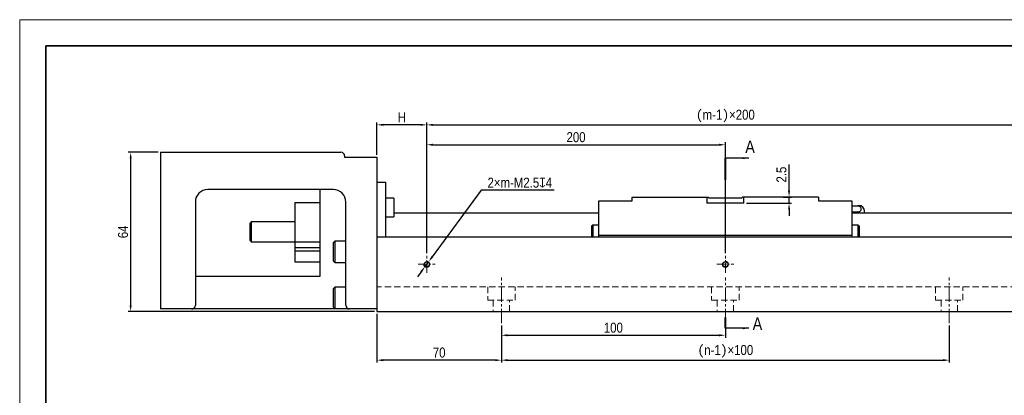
# Model space of a CAD drawing. Header units: millimetres. Extents: x 100 to 2099, y 30 to 469.
# Tile 3 of 12: x 100 to 496, y 318 to 469. Entities that reach past the tile are written whole.
import ezdxf

# ---------------------------------------------------------------- set-up
doc = ezdxf.new("R2010")
doc.units = ezdxf.units.MM
doc.linetypes.add('CENTER2', pattern=[28.575, 19.05, -3.175, 3.175, -3.175])
doc.linetypes.add('DASHED', pattern=[19.05, 12.7, -6.35])
doc.layers.get('Defpoints').update_dxf_attribs({"lineweight": 13})
for name, color, linetype, lineweight in [('小粗', 7, 'Continuous', 25), ('标注', 3, 'Continuous', 13), ('点划线', 1, 'CENTER2', 13), ('粗线', 7, 'Continuous', 35), ('细线', 7, 'Continuous', 13), ('虚线', 253, 'DASHED', 13)]:
    doc.layers.add(name, color=color, linetype=linetype, lineweight=lineweight)
doc.styles.add('4', font='ARIALN.TTF', dxfattribs={"height": 4})
doc.dimstyles.new('A4—对齐', dxfattribs={"dimtxt": 4.2, "dimasz": 2.5, "dimexe": 1, "dimexo": 1, "dimgap": 1, "dimtad": 1, "dimdec": 1, "dimzin": 9, "dimdsep": 46, "dimtxsty": '4', "dimcen": 2.5, "dimadec": 0, "dimazin": 0, "dimtm": 1e-09, "dimtfac": 1, "dimtdec": 1, "dimtmove": 0, "dimatfit": 3, "dimfxl": 0, "dimtolj": 1, "dimarcsym": 0})
doc.dimstyles.new('A4—水平', dxfattribs={"dimtxt": 4.2, "dimasz": 2.5, "dimexe": 2, "dimexo": 1, "dimgap": 1, "dimtad": 1, "dimtih": 1, "dimtoh": 1, "dimdec": 1, "dimzin": 12, "dimdsep": 46, "dimtxsty": '4', "dimcen": 2.5, "dimadec": 0, "dimazin": 0, "dimtm": 1e-09, "dimtfac": 1, "dimtdec": 1, "dimtmove": 0, "dimatfit": 3, "dimfxl": 0, "dimtolj": 1, "dimarcsym": 0})

# ---------------------------------------------------------------- blocks, each defined once
blk = doc.blocks.new('A4图框')
at = {"layer": '粗线'}
blk.add_lwpolyline([(5, 205), (292, 205), (292, 5), (5, 5)], close=True, dxfattribs=at)
at = {"layer": '细线'}
blk.add_lwpolyline([(0, 210), (297, 210), (297, 0), (0, 0)], close=True, dxfattribs=at)
blk = doc.blocks.new('*D101')
at = {"layer": 'Defpoints', "color": 0, "transparency": 16777216}
for p in [(144.6, 415.38), (156.59, 415.38), (243.59, 351.38)]:
    blk.add_point(p, dxfattribs=at)
at = {"layer": '标注', "color": 0, "lineweight": -2, "transparency": 16777216}
for p, q in [((155.59, 415.38), (143.6, 415.38)), ((144.6, 353.88), (144.6, 412.88)), ((242.59, 351.38), (143.6, 351.38))]:
    blk.add_line(p, q, dxfattribs=at)
at = {"layer": '标注', "color": 0, "transparency": 16777216}
for points in [[(144.18, 412.88), (145.01, 412.88), (144.6, 415.38)], [(144.18, 353.88), (145.01, 353.88), (144.6, 351.38)]]:
    blk.add_solid(points, dxfattribs=at)
at = {"layer": '标注', "color": 0, "transparency": 16777216, "insert": (141.55, 383.38), "char_height": 4, "attachment_point": 5, "rotation": 90, "style": '4'}
blk.add_mtext('\\A1;64', dxfattribs=at)
blk = doc.blocks.new('*D102')
at = {"layer": 'Defpoints', "color": 0, "transparency": 16777216}
for p in [(243.59, 426.39), (243.59, 413.38), (263.59, 373.79)]:
    blk.add_point(p, dxfattribs=at)
at = {"layer": '标注', "color": 0, "lineweight": -2, "transparency": 16777216}
for p, q in [((243.59, 414.38), (243.59, 427.39)), ((263.59, 374.79), (263.59, 427.39)), ((261.09, 426.39), (246.09, 426.39))]:
    blk.add_line(p, q, dxfattribs=at)
at = {"layer": '标注', "color": 0, "transparency": 16777216}
for points in [[(246.09, 426.81), (246.09, 425.98), (243.59, 426.39)], [(261.09, 426.81), (261.09, 425.98), (263.59, 426.39)]]:
    blk.add_solid(points, dxfattribs=at)
at = {"layer": '标注', "color": 0, "transparency": 16777216, "insert": (253.59, 429.39), "char_height": 4, "width": 8.0007, "attachment_point": 5, "style": '4'}
blk.add_mtext('\\A1;H', dxfattribs=at)
blk = doc.blocks.new('*D103')
at = {"layer": 'Defpoints', "color": 0, "transparency": 16777216}
for p in [(383.59, 418.39), (263.59, 373.79), (383.59, 373.79)]:
    blk.add_point(p, dxfattribs=at)
at = {"layer": '标注', "color": 0, "lineweight": -2, "transparency": 16777216}
for p, q in [((263.59, 374.79), (263.59, 419.39)), ((266.09, 418.39), (381.09, 418.39)), ((383.59, 374.79), (383.59, 419.39))]:
    blk.add_line(p, q, dxfattribs=at)
at = {"layer": '标注', "color": 0, "transparency": 16777216}
for points in [[(266.09, 418.81), (266.09, 417.98), (263.59, 418.39)], [(381.09, 418.81), (381.09, 417.98), (383.59, 418.39)]]:
    blk.add_solid(points, dxfattribs=at)
at = {"layer": '标注', "color": 0, "transparency": 16777216, "insert": (323.59, 421.43), "char_height": 4, "width": 14.5667, "attachment_point": 5, "style": '4'}
blk.add_mtext('\\A1;200', dxfattribs=at)
blk = doc.blocks.new('*D104')
at = {"layer": 'Defpoints', "color": 0, "transparency": 16777216}
for p in [(503.59, 426.39), (263.59, 373.79), (503.59, 373.79)]:
    blk.add_point(p, dxfattribs=at)
at = {"layer": '标注', "color": 0, "lineweight": -2, "transparency": 16777216}
for p, q in [((263.59, 374.79), (263.59, 427.39)), ((503.59, 374.79), (503.59, 427.39)), ((266.09, 426.39), (501.09, 426.39))]:
    blk.add_line(p, q, dxfattribs=at)
at = {"layer": '标注', "color": 0, "transparency": 16777216}
for points in [[(266.09, 426.81), (266.09, 425.98), (263.59, 426.39)], [(501.09, 426.81), (501.09, 425.98), (503.59, 426.39)]]:
    blk.add_solid(points, dxfattribs=at)
at = {"layer": '标注', "color": 0, "transparency": 16777216, "insert": (383.59, 429.94), "char_height": 4, "width": 35.4298, "attachment_point": 5, "style": '4'}
blk.add_mtext('\\A1;{\\fSimSun|b0|i0|c134|p34;(}m-1{\\fSimSun|b0|i0|c134|p34;)}×200', dxfattribs=at)
blk = doc.blocks.new('*D105')
at = {"layer": 'Defpoints', "color": 0, "transparency": 16777216}
for p in [(405.79, 397.38), (409.2, 397.38), (391.09, 394.88)]:
    blk.add_point(p, dxfattribs=at)
at = {"layer": '标注', "color": 0, "lineweight": -2, "transparency": 16777216}
for p, q in [((409.2, 399.88), (409.2, 410.43)), ((406.79, 397.38), (410.2, 397.38)), ((409.2, 394.88), (409.2, 397.38)), ((392.09, 394.88), (410.2, 394.88)), ((409.2, 392.38), (409.2, 389.88))]:
    blk.add_line(p, q, dxfattribs=at)
at = {"layer": '标注', "color": 0, "transparency": 16777216}
for points in [[(408.78, 399.88), (409.61, 399.88), (409.2, 397.38)], [(408.78, 392.38), (409.61, 392.38), (409.2, 394.88)]]:
    blk.add_solid(points, dxfattribs=at)
at = {"layer": '标注', "color": 0, "transparency": 16777216, "insert": (406.15, 406.4), "char_height": 4, "attachment_point": 5, "rotation": 90, "style": '4'}
blk.add_mtext('\\A1;2.5', dxfattribs=at)
blk = doc.blocks.new('*D100')
at = {"layer": 'Defpoints', "color": 0, "transparency": 16777216}
for p in [(262.85, 369.37), (264.33, 371.39)]:
    blk.add_point(p, dxfattribs=at)
at = {"layer": '标注', "color": 0, "lineweight": -2, "transparency": 16777216}
for p, q in [((285.43, 400.09), (265.82, 373.4)), ((314.84, 400.09), (285.43, 400.09)), ((262.85, 369.37), (264.33, 371.39)), ((261.37, 367.36), (259.89, 365.34))]:
    blk.add_line(p, q, dxfattribs=at)
at = {"layer": '标注', "color": 0, "transparency": 16777216}
for points in [[(265.48, 373.65), (266.15, 373.15), (264.33, 371.39)], [(261.04, 367.6), (261.71, 367.11), (262.85, 369.37)]]:
    blk.add_solid(points, dxfattribs=at)
at = {"layer": '标注', "color": 0, "transparency": 16777216, "insert": (300.98, 403.14), "char_height": 4, "attachment_point": 5, "style": '4'}
blk.add_mtext('\\A1;2×m-M2.5{\\Fgdt|c134;x}4', dxfattribs=at)
blk = doc.blocks.new('*D106')
at = {"layer": 'Defpoints', "color": 0, "transparency": 16777216}
for p in [(243.59, 351.38), (293.59, 346.74), (243.59, 331.81)]:
    blk.add_point(p, dxfattribs=at)
at = {"layer": '标注', "color": 0, "lineweight": -2, "transparency": 16777216}
for p, q in [((243.59, 350.38), (243.59, 330.81)), ((293.59, 345.74), (293.59, 330.81)), ((291.09, 331.81), (246.09, 331.81))]:
    blk.add_line(p, q, dxfattribs=at)
at = {"layer": '标注', "color": 0, "transparency": 16777216}
for points in [[(246.09, 332.23), (246.09, 331.39), (243.59, 331.81)], [(291.09, 332.23), (291.09, 331.39), (293.59, 331.81)]]:
    blk.add_solid(points, dxfattribs=at)
at = {"layer": '标注', "color": 0, "transparency": 16777216, "insert": (268.59, 334.85), "char_height": 4, "width": 7.7535, "attachment_point": 5, "style": '4'}
blk.add_mtext('\\A1;70', dxfattribs=at)
blk = doc.blocks.new('*D107')
at = {"layer": 'Defpoints', "color": 0, "transparency": 16777216}
for p in [(293.59, 346.74), (383.59, 346.74), (383.59, 341.81)]:
    blk.add_point(p, dxfattribs=at)
at = {"layer": '标注', "color": 0, "lineweight": -2, "transparency": 16777216}
for p, q in [((293.59, 345.74), (293.59, 340.81)), ((383.59, 345.74), (383.59, 340.81)), ((296.09, 341.81), (381.09, 341.81))]:
    blk.add_line(p, q, dxfattribs=at)
at = {"layer": '标注', "color": 0, "transparency": 16777216}
for points in [[(296.09, 342.23), (296.09, 341.39), (293.59, 341.81)], [(381.09, 342.23), (381.09, 341.39), (383.59, 341.81)]]:
    blk.add_solid(points, dxfattribs=at)
at = {"layer": '标注', "color": 0, "transparency": 16777216, "insert": (338.59, 344.85), "char_height": 4, "width": 14.0349, "attachment_point": 5, "style": '4'}
blk.add_mtext('\\A1;100', dxfattribs=at)
blk = doc.blocks.new('*D108')
at = {"layer": 'Defpoints', "color": 0, "transparency": 16777216}
for p in [(293.59, 346.74), (473.59, 346.74), (473.59, 331.81)]:
    blk.add_point(p, dxfattribs=at)
at = {"layer": '标注', "color": 0, "lineweight": -2, "transparency": 16777216}
for p, q in [((293.59, 345.74), (293.59, 330.81)), ((473.59, 345.74), (473.59, 330.81)), ((296.09, 331.81), (471.09, 331.81))]:
    blk.add_line(p, q, dxfattribs=at)
at = {"layer": '标注', "color": 0, "transparency": 16777216}
for points in [[(296.09, 332.23), (296.09, 331.39), (293.59, 331.81)], [(471.09, 332.23), (471.09, 331.39), (473.59, 331.81)]]:
    blk.add_solid(points, dxfattribs=at)
at = {"layer": '标注', "color": 0, "transparency": 16777216, "insert": (383.59, 335.36), "char_height": 4, "width": 35.4896, "attachment_point": 5, "style": '4'}
blk.add_mtext('\\A1;{\\fSimSun|b0|i0|c134|p34;(}n-1{\\fSimSun|b0|i0|c134|p34;)}×100', dxfattribs=at)

msp = doc.modelspace()

# ---------------------------------------------------------------- linework, layer by layer
at = {"layer": '小粗'}
for p, q in [((156.59, 415.38), (156.59, 352.38)), ((156.59, 415.38), (229.09, 415.38)), ((230.59, 413.88), (230.59, 413.38)), ((230.59, 413.38), (243.59, 413.38)), ((243.59, 413.38), (243.59, 352.38)), ((226.09, 400.38), (175.59, 400.38)), ((220.59, 400.38), (220.59, 365.38)), ((243.59, 403.38), (247.09, 403.38)), ((247.09, 381.38), (247.09, 403.38)), ((250.39, 396.88), (247.09, 396.88)), ((250.39, 396.88), (250.39, 389.38)), ((332.79, 395.88), (346.09, 395.88)), ((332.79, 381.38), (332.79, 395.88)), ((346.09, 397.38), (376.69, 397.38)), ((346.09, 395.88), (346.09, 397.38)), ((376.09, 397.38), (376.09, 394.88)), ((390.02, 396.88), (377.17, 396.88)), ((421.09, 397.38), (390.49, 397.38)), ((391.09, 394.88), (391.09, 397.38)), ((421.09, 397.38), (421.09, 395.88)), ((421.09, 395.88), (434.39, 395.88)), ((434.39, 395.88), (434.39, 381.38)), ((170.59, 395.38), (170.59, 353.88)), ((210.59, 395.21), (220.59, 395.21)), ((210.59, 395.21), (210.59, 379.19)), ((231.09, 353.88), (231.09, 395.38)), ((391.09, 394.88), (376.09, 394.88)), ((434.39, 393.8), (436.79, 393.8)), ((438.19, 393.8), (436.79, 393.8)), ((247.09, 389.38), (250.39, 389.38)), ((332.8, 390.88), (250.4, 390.88)), ((434.39, 391.38), (436.79, 391.38)), ((523.59, 390.88), (434.39, 390.88)), ((193.09, 387.38), (192.59, 386.88)), ((192.59, 379.88), (192.59, 386.88)), ((210.59, 387.38), (193.09, 387.38)), ((193.09, 387.38), (193.09, 379.38)), ((330.29, 386.13), (329.79, 385.63)), ((329.79, 385.63), (329.79, 381.38)), ((330.29, 386.13), (330.29, 381.38)), ((332.79, 386.13), (330.29, 386.13)), ((436.89, 386.13), (434.39, 386.13)), ((437.39, 385.63), (436.89, 386.13)), ((436.89, 386.13), (436.89, 381.38)), ((437.39, 385.63), (437.39, 381.38)), ((192.59, 379.88), (193.09, 379.38)), ((243.59, 381.38), (523.59, 381.38)), ((434.39, 381.88), (332.79, 381.88)), ((193.09, 379.38), (210.59, 379.38)), ((220.59, 379.19), (210.59, 379.19)), ((210.59, 379.19), (210.59, 371.38)), ((220.59, 376.9), (210.59, 376.9)), ((226.59, 379.63), (226.09, 379.13)), ((226.09, 371.63), (226.09, 379.13)), ((231.09, 379.63), (226.59, 379.63)), ((226.59, 379.63), (226.59, 371.13)), ((210.59, 375.73), (220.59, 375.73)), ((210.59, 371.38), (220.59, 371.38)), ((226.09, 371.63), (226.59, 371.13)), ((226.59, 371.13), (231.09, 371.13)), ((220.59, 365.38), (170.59, 365.38)), ((226.59, 361.13), (226.09, 360.63)), ((226.09, 353.13), (226.09, 360.63)), ((231.09, 361.13), (226.59, 361.13)), ((226.59, 361.13), (226.59, 352.63)), ((243.59, 352.38), (156.59, 352.38)), ((226.09, 353.13), (226.59, 352.63)), ((226.59, 352.63), (231.76, 352.63)), ((243.59, 352.38), (243.59, 351.38)), ((243.59, 351.38), (523.59, 351.38))]:
    msp.add_line(p, q, dxfattribs=at)
for centre in [(263.59, 370.38), (383.59, 370.38)]:
    msp.add_circle(centre, 1.02, dxfattribs=at)
for centre, radius, start, end in [((229.09, 413.88), 1.5, 0, 90), ((175.59, 395.38), 5, 90, 180), ((226.09, 395.38), 5, 0, 90), ((379.09, 399.18), 3, 216.8699, 230.0555), ((388.09, 399.18), 3, 309.9445, 323.1301), ((436.79, 391.38), 2.8, 349.7138, 60), ((169.09, 353.88), 1.5, 270, 0), ((232.59, 353.88), 1.5, 180, 270)]:
    msp.add_arc(centre, radius, start, end, dxfattribs=at)
for centre, major_axis, start_param, end_param in [((436.79, 392.59), (-1.4, 0), 1.570796, 4.712389), ((436.79, 390.17), (1.4, 0), 0.628073, 1.570796)]:
    msp.add_ellipse(centre, major_axis=major_axis, ratio=0.866025, start_param=start_param, end_param=end_param, dxfattribs=at)
at = {"layer": '标注', "const_width": 0.8}
for points in [[(383.59, 413.01), (383.59, 404.19)], [(383.59, 344.64), (383.59, 349.02)]]:
    msp.add_lwpolyline(points, dxfattribs=at)
at = {"layer": '标注'}
for centre in [(263.59, 370.38), (383.59, 370.38)]:
    msp.add_arc(centre, 1.25, 180, 90, dxfattribs=at)
at = {"layer": '点划线', "ltscale": 0.2}
for p, q in [((263.59, 366.97), (263.59, 373.79)), ((383.59, 366.97), (383.59, 373.79)), ((260.19, 370.38), (267, 370.38)), ((380.19, 370.38), (387, 370.38))]:
    msp.add_line(p, q, dxfattribs=at)
at = {"layer": '点划线', "ltscale": 0.3}
for p, q in [((293.59, 346.74), (293.59, 365.01)), ((383.59, 346.74), (383.59, 365.01)), ((473.59, 346.74), (473.59, 365.01))]:
    msp.add_line(p, q, dxfattribs=at)
at = {"layer": '虚线', "ltscale": 0.2}
for p, q in [((523.59, 361.28), (243.59, 361.28)), ((288.09, 361.28), (288.09, 355.88)), ((299.09, 355.88), (299.09, 361.28)), ((378.09, 361.28), (378.09, 355.88)), ((389.09, 355.88), (389.09, 361.28)), ((468.09, 361.28), (468.09, 355.88)), ((479.09, 355.88), (479.09, 361.28)), ((288.09, 355.88), (299.09, 355.88)), ((290.29, 355.88), (290.29, 351.38)), ((296.89, 351.38), (296.89, 355.88)), ((378.09, 355.88), (389.09, 355.88)), ((380.29, 355.88), (380.29, 351.38)), ((386.89, 351.38), (386.89, 355.88)), ((468.09, 355.88), (479.09, 355.88)), ((470.29, 355.88), (470.29, 351.38)), ((476.89, 351.38), (476.89, 355.88))]:
    msp.add_line(p, q, dxfattribs=at)

# ---------------------------------------------------------------- block references
at = {"layer": '标注', "xscale": 2.088853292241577, "yscale": 2.088853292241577, "zscale": 2.088853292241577}
msp.add_blockref('A4图框', (100, 30), dxfattribs=at)

# ---------------------------------------------------------------- texts
at = {"layer": '标注', "char_height": 5, "attachment_point": 1, "style": '4'}
for insert in [(391.62, 420.09), (394.59, 349)]:
    msp.add_mtext_dynamic_manual_height_columns('A', width=11.287, gutter_width=20, heights=[0], dxfattribs=dict(at, insert=insert))

# ---------------------------------------------------------------- dimensions: what is measured, and where the dimension line sits
at = {"layer": '标注'}
for base, p1, p2, text, picture, middle in [((243.59, 426.39), (263.59, 373.79), (243.59, 413.38), 'H', '*D102', (253.59, 429.39)), ((383.59, 418.39), (263.59, 373.79), (383.59, 373.79), '200', '*D103', (323.59, 421.43)), ((243.59, 331.81), (293.59, 346.74), (243.59, 351.38), '70', '*D106', (268.59, 334.85)), ((383.59, 341.81), (293.59, 346.74), (383.59, 346.74), '100', '*D107', (338.59, 344.85)), ((473.59, 331.81), (293.59, 346.74), (473.59, 346.74), '{\\fSimSun|b0|i0|c134|p34;(}n-1{\\fSimSun|b0|i0|c134|p34;)}×100', '*D108', (383.59, 335.36))]:
    dim = msp.add_linear_dim(base=base, p1=p1, p2=p2, text=text, dimstyle='A4—对齐', dxfattribs=at)
    dim.commit()
    dim.dimension.update_dxf_attribs({"geometry": picture, "text_midpoint": middle})
dim = msp.add_linear_dim(base=(503.59, 426.39), p1=(263.59, 373.79), p2=(503.59, 373.79), text='{\\fSimSun|b0|i0|c134|p34;(}m-1{\\fSimSun|b0|i0|c134|p34;)}×200', dimstyle='A4—对齐', dxfattribs=at)
dim.commit()
dim.dimension.update_dxf_attribs({"geometry": '*D104', "text_midpoint": (383.59, 426.39), "dimtype": 160})
for base, p1, p2, picture, middle in [((144.6, 415.38), (243.59, 351.38), (156.59, 415.38), '*D101', (141.55, 383.38)), ((409.2, 397.38), (391.09, 394.88), (405.79, 397.38), '*D105', (406.15, 406.4))]:
    dim = msp.add_linear_dim(base=base, p1=p1, p2=p2, angle=90, dimstyle='A4—对齐', dxfattribs=at)
    dim.commit()
    dim.dimension.update_dxf_attribs({"geometry": picture, "text_midpoint": middle})
dim = msp.add_diameter_dim_2p(p1=(262.85, 369.37), p2=(264.33, 371.39), text='2×m-M2.5{\\Fgdt|c134;x}4', dimstyle='A4—水平', dxfattribs=at)
dim.commit()
dim.dimension.update_dxf_attribs({"geometry": '*D100', "text_midpoint": (300.98, 400.09), "dimtype": 163})

# ---------------------------------------------------------------- leaders
for points in [[(393.07, 413.01), (383.59, 413.01)], [(393.07, 344.64), (383.59, 344.64)]]:
    msp.add_leader(points, dimstyle='A4—对齐', override={"dimgap": 1, "dimtad": 0}, dxfattribs=at)

doc.saveas('drawing.dxf')
